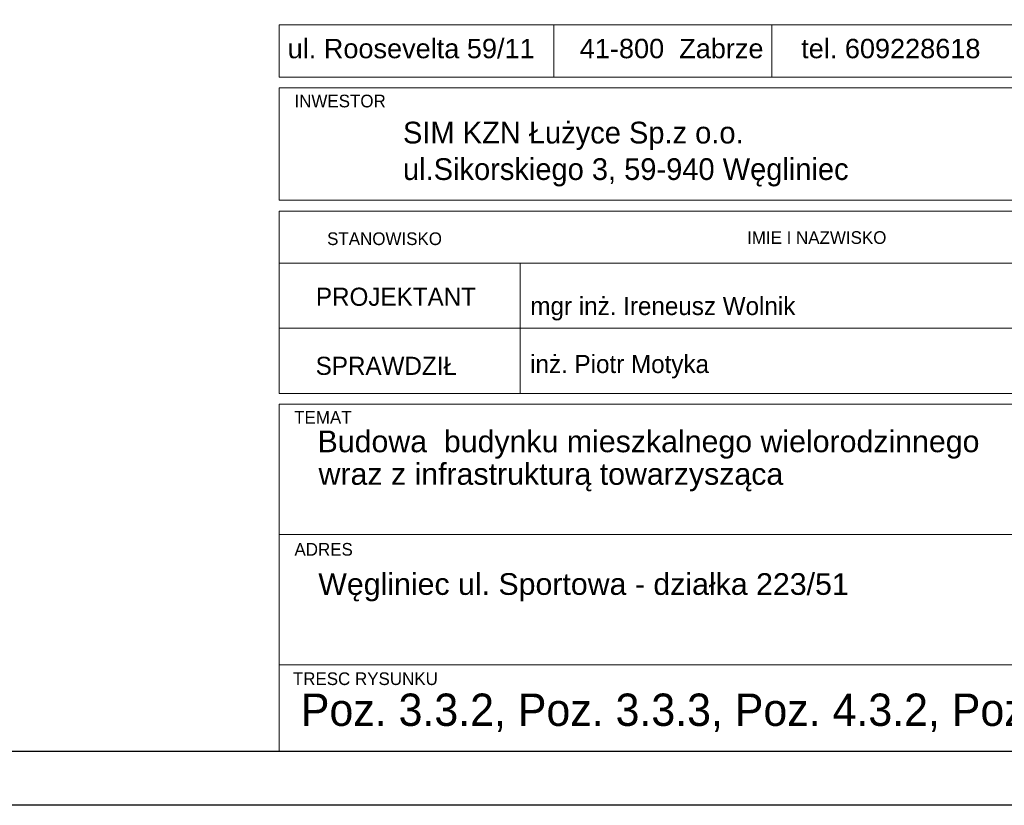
# Model space of a CAD drawing. Header units: millimetres. Extents: x -5773 to -2898, y -9833 to -1081.
# Tile 15 of 53: x -3271 to -3042, y -7848 to -7665. Entities that reach past the tile are written whole.
import ezdxf
from ezdxf.enums import TextEntityAlignment as Align

# ---------------------------------------------------------------- set-up
doc = ezdxf.new("R2010")
doc.units = ezdxf.units.MM
doc.header["$LTSCALE"] = 25
doc.layers.add('$TD_AUDIT_GENERATED_(3680)', color=7, linetype='Continuous', lineweight=18)
doc.layers.add('A-TABELKA', color=7, linetype='Continuous', lineweight=18)
doc.layers.add('BA_ram', color=2, linetype='Continuous')
doc.layers.add('Warstwa 1', color=7, linetype='Continuous')
doc.styles.add('olo-2', font='arial.ttf')
doc.styles.add('olo1', font='ISI-ROMANS_PL.SHX', dxfattribs={"height": 18})
doc.styles.add('SN1', font='arial.ttf', dxfattribs={"height": 1})

msp = doc.modelspace()

# ---------------------------------------------------------------- linework, layer by layer
at = {"layer": '$TD_AUDIT_GENERATED_(3680)', "color": 7}
for p, q in [((-3146.92, -7666.51), (-3146.92, -7678.67)), ((-3096.23, -7666.51), (-3096.23, -7678.67)), ((-3210.76, -7681.11), (-2910.76, -7681.11)), ((-3210.76, -7681.11), (-3210.76, -7707.23)), ((-3210.76, -7707.23), (-2910.76, -7707.23)), ((-3210.76, -7709.75), (-3210.76, -7752.1)), ((-3210.76, -7709.75), (-2910.76, -7709.75)), ((-3210.76, -7721.85), (-2910.76, -7721.85)), ((-3210.76, -7721.85), (-2910.76, -7721.85)), ((-3154.76, -7721.85), (-3154.76, -7752.1)), ((-3210.76, -7736.98), (-2910.76, -7736.98)), ((-3210.69, -7736.98), (-2910.76, -7736.98)), ((-3154.76, -7736.98), (-2910.76, -7736.98)), ((-3210.76, -7752.1), (-2910.76, -7752.1)), ((-3210.76, -7752.1), (-2910.76, -7752.1)), ((-3210.76, -7754.63), (-2910.76, -7754.63)), ((-3210.76, -7754.63), (-3210.76, -7835.3)), ((-3210.76, -7784.88), (-3030.19, -7784.88)), ((-3210.76, -7815.13), (-2910.76, -7815.13)), ((-3210.76, -7835.3), (-2910.76, -7835.3))]:
    msp.add_line(p, q, dxfattribs=at)
msp.add_lwpolyline([(-3210.76, -7666.51), (-2910.76, -7666.51), (-2910.76, -7678.67), (-3210.76, -7678.67)], close=True, dxfattribs=at)
at = {"layer": 'BA_ram', "color": 1}
msp.add_lwpolyline([(-3948.26, -7847.8), (-3948.26, -7105.3), (-2898.26, -7105.3), (-2898.26, -7847.8)], close=True, dxfattribs=at)
at = {"layer": 'BA_ram'}
msp.add_lwpolyline([(-3898.26, -7835.3), (-3898.26, -7117.8), (-2910.76, -7117.8), (-2910.76, -7835.3)], close=True, dxfattribs=at)

# ---------------------------------------------------------------- texts
at = {"layer": '$TD_AUDIT_GENERATED_(3680)', "color": 7, "style": 'olo1'}
for s, height, p in [('INWESTOR', 2.946, (-3207.2, -7685.65)), ('STANOWISKO', 2.946, (-3199.61, -7717.64)), ('IMIE I NAZWISKO', 2.9457, (-3101.98, -7717.37)), ('PROJEKTANT', 4.208, (-3202.21, -7731.75)), ('SPRAWDZIŁ', 4.208, (-3202.27, -7747.8)), ('TEMAT', 2.946, (-3207.27, -7759.16)), ('ADRES', 2.946, (-3207.2, -7789.8)), ('TRESC RYSUNKU', 2.9457, (-3207.57, -7819.86))]:
    msp.add_text(s, height=height, dxfattribs=at).set_placement(p)
at = {"layer": 'A-TABELKA', "color": 7, "linetype": 'Continuous'}
for s, height, style, p in [('SIM KZN Łużyce Sp.z o.o.', 5.0497, 'olo1', (-3181.97, -7694.04)), ('ul.Sikorskiego 3, 59-940 Węgliniec', 5.0497, 'olo1', (-3181.97, -7702.52)), ('mgr inż. Ireneusz Wolnik', 4.2081, 'olo1', (-3152.36, -7733.9)), ('inż. Piotr Motyka', 4.2081, 'olo1', (-3152.42, -7747.37)), ('Budowa  budynku mieszkalnego wielorodzinnego', 5.0419, 'olo-2', (-3201.82, -7765.77)), ('wraz z infrastrukturą towarzysząca', 5.0419, 'olo-2', (-3201.59, -7773.34)), ('Węgliniec ul. Sportowa - działka 223/51', 5.0419, 'olo-2', (-3201.66, -7798.91))]:
    msp.add_text(s, height=height, dxfattribs=dict(at, style=style)).set_placement(p)
at = {"layer": 'A-TABELKA', "color": 7, "linetype": 'Continuous', "style": 'olo-2', "width": 0.95}
msp.add_text('Poz. 3.3.2, Poz. 3.3.3, Poz. 4.3.2, Poz. 4.3.3 Nadproża żelbetowe', height=7.5144, dxfattribs=at).set_placement((-3060.76, -7826.53), align=Align.MIDDLE)
at = {"layer": 'Warstwa 1', "color": 160, "style": 'SN1'}
msp.add_text('ul. Roosevelta 59/11      41-800  Zabrze     tel. 609228618        tel. 603740970     biuro@abcentrum-dom.pl', height=4.50867, dxfattribs=at).set_placement((-3208.78, -7674.24))

doc.saveas('drawing.dxf')
